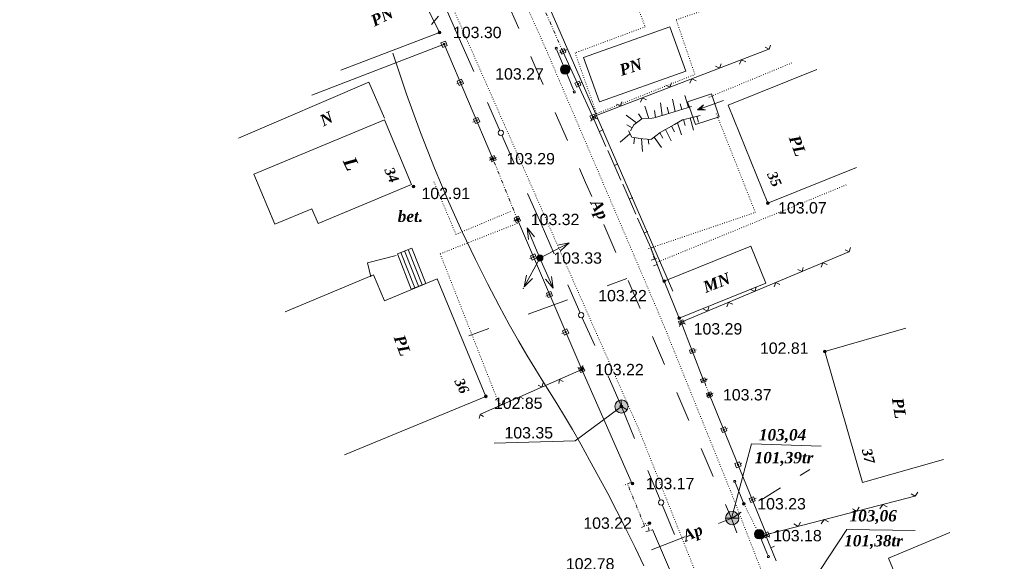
# Model space of a CAD drawing. Header units: millimetres. Extents: x 9396 to 25236, y 15106 to 31102.
# Tile 91 of 256: x 12046 to 12193, y 15734 to 15815. Entities that reach past the tile are written whole.
import ezdxf
from ezdxf.enums import TextEntityAlignment as Align

# ---------------------------------------------------------------- set-up
doc = ezdxf.new("R2010")
doc.units = ezdxf.units.MM
for name, pattern in [('DIVIDE', [1.25, 0.5, -0.25, 0, -0.25, 0, -0.25]), ('DOT', [0.25, 0, -0.25]), ('HIDDEN', [0.375, 0.25, -0.125])]:
    doc.linetypes.add(name, pattern=pattern)
for name, color, linetype, lineweight, true_color in [('1001010', 7, 'Continuous', 9, 0x000000), ('10010110', 7, 'Continuous', 20, 0xa25100), ('10010210', 7, 'Continuous', 9, 0x000000), ('1040312', 7, 'Continuous', 9, 0x000000), ('1060000', 7, 'Continuous', 9, 0x000000), ('1070000', 7, 'DOT', 9, 0x000000), ('2030012', 7, 'Continuous', 9, 0x000000), ('2030023', 7, 'Continuous', 9, 0x000000), ('21100200', 7, 'HIDDEN', 0, 0x800080), ('3000105', 7, 'DIVIDE', 9, 0x000000), ('3000113', 7, 'Continuous', 9, 0x000000), ('3000130', 7, 'Continuous', 9, 0x000000), ('3000220', 7, 'Continuous', 9, 0x000000), ('3000260', 7, 'Continuous', 9, 0x000000), ('5010210', 7, 'Continuous', 20, 0x008000), ('5010420', 7, 'Continuous', 9, 0x000000), ('6011210', 1, 'Continuous', 9, 0xff0000), ('8010110', 7, 'Continuous', 20, 0x0080ff), ('9010110', 7, 'Continuous', 9, 0x000000), ('9010120', 7, 'Continuous', 20, 0x000000), ('9010200', 7, 'Continuous', 9, 0x000000)]:
    doc.layers.add(name, color=color, linetype=linetype, lineweight=lineweight, true_color=true_color)
doc.styles.add('10', font='timesbi.ttf', dxfattribs={"height": 0.001481})
doc.styles.add('12', font='timesbi.ttf', dxfattribs={"height": 0.001693})
doc.styles.add('13', font='timesbi.ttf', dxfattribs={"height": 0.001693})
doc.styles.add('2', font='timesbi.ttf', dxfattribs={"height": 0.001693})
doc.styles.add('3', font='timesbi.ttf', dxfattribs={"height": 0.001693})
doc.styles.add('9', font='timesbi.ttf', dxfattribs={"height": 0.001693})
doc.styles.add('F2', font='arial.ttf', dxfattribs={"height": 0.001693})

# ---------------------------------------------------------------- blocks, each defined once
blk = doc.blocks.new('SYMBOL21100200')
at = {"true_color": 0x800080}
h = blk.add_hatch(color=216, dxfattribs=at)
edge = h.paths.add_edge_path()
edge.add_arc((0, 0), 0.1, 0, 360)
at = {"color": 216, "linetype": 'Continuous', "lineweight": 0, "true_color": 0x800080}
blk.add_circle((0, 0), 0.1, dxfattribs=at)
blk = doc.blocks.new('SYMBOL9010200')
at = {"true_color": 0xffffff}
h = blk.add_hatch(color=7, dxfattribs=at)
edge = h.paths.add_edge_path()
edge.add_arc((0.01, 0), 0.495, 0, 360)
at = {"color": 18, "linetype": 'Continuous', "lineweight": 0, "true_color": 0x000000, "flags": 128}
for points in [[(0.0025, 0.0025), (-0.3845, -0.3005)], [(0.0025, 0.007), (-0.007, 0.495)], [(0.005, 0), (0.44, -0.238)]]:
    blk.add_lwpolyline(points, dxfattribs=at)
at = {"color": 18, "linetype": 'Continuous', "lineweight": 0, "true_color": 0x000000}
blk.add_circle((0.01, 0), 0.495, dxfattribs=at)
blk = doc.blocks.new('SYMBOL2030012')
at = {"true_color": 0xffffff}
h = blk.add_hatch(color=7, dxfattribs=at)
edge = h.paths.add_edge_path()
edge.add_arc((0, 0), 0.225, 0, 360)
at = {"true_color": 0x000000}
h = blk.add_hatch(color=18, dxfattribs=at)
edge = h.paths.add_edge_path()
edge.add_arc((0, 0), 0.05, 0, 360)
at = {"color": 18, "linetype": 'Continuous', "lineweight": 0, "true_color": 0x000000}
for radius in [0.225, 0.05]:
    blk.add_circle((0, 0), radius, dxfattribs=at)
blk = doc.blocks.new('SYMBOL5010420')
at = {"true_color": 0xffffff}
h = blk.add_hatch(color=7, dxfattribs=at)
edge = h.paths.add_edge_path()
edge.add_arc((0, 0), 0.5, 0, 360)
at = {"color": 18, "linetype": 'Continuous', "lineweight": 9, "true_color": 0x000000, "flags": 128}
blk.add_lwpolyline([(-0.5, 0), (0.5, 0)], dxfattribs=at)
at = {"color": 18, "linetype": 'Continuous', "lineweight": 9, "true_color": 0x000000}
blk.add_circle((0, 0), 0.5, dxfattribs=at)
blk = doc.blocks.new('SYMBOL2030023')
at = {"true_color": 0xffffff}
h = blk.add_hatch(color=7, dxfattribs=at)
edge = h.paths.add_edge_path()
edge.add_arc((0, 0), 0.35, 0, 360)
at = {"color": 18, "linetype": 'Continuous', "lineweight": 0, "true_color": 0x000000}
blk.add_circle((0, 0), 0.35, dxfattribs=at)

msp = doc.modelspace()

# ---------------------------------------------------------------- linework, layer by layer
at = {"layer": '1001010', "color": 253}
for p, q in [((12094.14, 15807.06, 199.3), (12108.85, 15812.7, 199.3)), ((12100.64, 15799.69, 174.2), (12081.21, 15791.59, 174.2)), ((12170.92, 15792.57, 129.76), (12157.72, 15787.25, 129.76)), ((12094.72, 15749.74, 206.22), (12115.75, 15758.48, 206.22)), ((12183.89, 15749.08, 172.26), (12171.82, 15745.63, 172.26))]:
    msp.add_line(p, q, dxfattribs=at)
for points in [[(12108.85, 15812.7, 199.3), (12104.54, 15821.44, 199.3), (12092.69, 15816.92, 199.3)], [(12143.14, 15813.56, 123.62), (12130.3, 15808.95, 123.62), (12132.66, 15802.34, 123.62)], [(12132.66, 15802.34, 123.62), (12145.51, 15806.95, 123.62), (12143.14, 15813.56, 123.62)], [(12157.72, 15787.25, 129.76), (12151.83, 15801.85, 129.76), (12165.03, 15807.18, 129.76)], [(12100.64, 15799.93, 174.2), (12098.34, 15805.3, 174.2), (12078.91, 15796.95, 154.58)], [(12081.21, 15791.59, 174.2), (12084.33, 15784.11, 174.2), (12089.86, 15786.42, 174.2), (12090.78, 15784.22, 174.2), (12104.68, 15790.02, 174.2), (12100.64, 15799.69, 174.2)], [(12144.55, 15770.14, 202.67), (12142.32, 15775.66, 202.67), (12155.19, 15780.86, 202.67)], [(12155.19, 15780.86, 202.67), (12157.42, 15775.33, 202.67), (12144.55, 15770.14, 202.67)], [(12115.75, 15758.48, 206.22), (12108.48, 15775.98, 206.22), (12100.65, 15772.72, 206.22), (12099.04, 15776.58, 206.22), (12085.85, 15771.09, 206.22)], [(12171.82, 15745.63, 172.26), (12166.22, 15765.16, 172.26), (12178.29, 15768.62, 172.26)], [(12192.94, 15720.45, 187.62), (12183.14, 15716.4, 187.62), (12175.72, 15734.38, 187.62), (12184.81, 15738.19, 187.62)]]:
    msp.add_polyline3d(points, dxfattribs=at)
at = {"layer": '10010110'}
msp.add_polyline3d([(12101.92, 15809.61, 130.79), (12103.94, 15803.52, 151.19), (12106.02, 15797.8, 167.16), (12108.12, 15792.46, 179.27), (12110.2, 15787.52, 188.1), (12112.24, 15782.99, 194.22), (12114.19, 15778.88, 198.21), (12116.03, 15775.2, 200.64), (12117.73, 15771.96, 202.09), (12119.24, 15769.16, 203.04), (12120.61, 15766.73, 203.56), (12121.86, 15764.6, 203.64), (12123.03, 15762.68, 203.25), (12124.13, 15760.9, 202.37), (12125.22, 15759.17, 201), (12126.31, 15757.42, 199.1), (12127.44, 15755.55, 196.66), (12128.64, 15753.52, 193.7), (12129.89, 15751.33, 190.4), (12131.2, 15748.99, 187), (12132.53, 15746.53, 183.7), (12133.89, 15743.98, 180.74), (12135.26, 15741.35, 178.35), (12136.62, 15738.66, 176.73), (12137.97, 15735.95, 176.13), (12139.29, 15733.23, 176.68)], dxfattribs=at)
at = {"layer": '10010210', "color": 253}
for p, q in [((12145.9, 15801.51, 142.88), (12145.35, 15803.33, 142.88)), ((12145.9, 15801.51, 142.88), (12145.35, 15803.33, 142.88)), ((12140.01, 15799.9, 142.88), (12139.41, 15801.7, 142.88)), ((12140.01, 15799.9, 142.88), (12139.41, 15801.7, 142.88)), ((12142, 15800.33, 142.88), (12141.73, 15802.21, 142.88)), ((12142, 15800.33, 142.88), (12141.73, 15802.21, 142.88)), ((12142.97, 15800.63, 142.88), (12142.76, 15801.58, 142.88)), ((12143.95, 15800.92, 142.88), (12143.54, 15802.78, 142.88)), ((12143.95, 15800.92, 142.88), (12143.54, 15802.78, 142.88)), ((12146.38, 15801.66, 142.88), (12144.43, 15801.07, 142.88)), ((12144.92, 15801.22, 142.88), (12144.66, 15802.08, 142.88)), ((12138.17, 15799.23, 142.88), (12136.66, 15800.39, 142.88)), ((12138.17, 15799.23, 142.88), (12136.66, 15800.39, 142.88)), ((12138.99, 15799.83, 142.88), (12138.47, 15800.56, 142.88)), ((12141.02, 15800.04, 142.88), (12140.86, 15801.08, 142.88)), ((12144.43, 15801.07, 142.88), (12142.48, 15800.48, 142.88)), ((12145.68, 15799.84, 142.88), (12147.65, 15800.35, 142.88)), ((12146.17, 15799.97, 142.88), (12146.65, 15798.13, 142.88)), ((12146.17, 15799.97, 142.88), (12146.65, 15798.13, 142.88)), ((12147.16, 15800.23, 142.88), (12147.39, 15799.35, 142.88)), ((12137.51, 15798.48, 142.88), (12136.73, 15798.92, 142.88)), ((12142.07, 15797.99, 142.88), (12143.84, 15799, 142.88)), ((12143.4, 15798.74, 142.88), (12143.82, 15797.88, 142.88)), ((12144.28, 15799.25, 142.88), (12144.87, 15797.44, 142.88)), ((12144.28, 15799.25, 142.88), (12144.87, 15797.44, 142.88)), ((12145.19, 15799.71, 142.88), (12145.41, 15798.84, 142.88)), ((12137.2, 15797.59, 142.88), (12135.76, 15796.35, 142.88)), ((12137.2, 15797.59, 142.88), (12135.76, 15796.35, 142.88)), ((12137.9, 15797.01, 142.88), (12137.76, 15796.12, 142.88)), ((12140.82, 15797.11, 142.88), (12141.9, 15795.55, 142.88)), ((12140.82, 15797.11, 142.88), (12141.9, 15795.55, 142.88)), ((12141.63, 15797.73, 142.88), (12142.08, 15796.95, 142.88)), ((12142.51, 15798.24, 142.88), (12143.35, 15796.53, 142.88)), ((12142.51, 15798.24, 142.88), (12143.35, 15796.53, 142.88)), ((12138.41, 15796.92, 142.88), (12140.44, 15796.74, 142.88)), ((12138.91, 15796.88, 142.88), (12139.07, 15794.98, 142.88)), ((12138.91, 15796.88, 142.88), (12139.07, 15794.98, 142.88)), ((12139.93, 15796.79, 142.88), (12140, 15796.06, 142.88))]:
    msp.add_line(p, q, dxfattribs=at)
for points in [[(12140.52, 15799.95, 142.88), (12138.96, 15799.81, 142.88), (12138.58, 15799.53, 142.88)], [(12142.48, 15800.48, 142.88), (12140.82, 15799.98, 142.88), (12140.52, 15799.95, 142.88)], [(12138.58, 15799.53, 142.88), (12137.78, 15798.95, 142.88), (12137.27, 15798.04, 142.88)], [(12143.84, 15799, 142.88), (12145.01, 15799.67, 142.88), (12145.68, 15799.84, 142.88)], [(12136.97, 15798.04, 142.88), (12137.46, 15797.08, 142.88), (12138.41, 15796.93, 142.88)], [(12140.42, 15796.8, 142.88), (12141.69, 15797.77, 142.88), (12142.07, 15797.99, 142.88)]]:
    msp.add_polyline3d(points, dxfattribs=at)
at = {"layer": '1040312', "color": 253}
for p, q in [((12147.97, 15801.74, 129.76), (12147.46, 15801.24, 129.76)), ((12148.09, 15801.84, 129.76), (12147.62, 15801.3, 129.76)), ((12148.12, 15801.85, 129.76), (12147.72, 15801.33, 129.76)), ((12148.28, 15801.16, 129.76), (12147.46, 15801.24, 129.76)), ((12148.32, 15801.17, 129.76), (12147.59, 15801.29, 129.76))]:
    msp.add_line(p, q, dxfattribs=at)
for points in [[(12147.25, 15801.17, 129.76), (12148.17, 15801.92, 129.76), (12147.83, 15801.43, 129.76), (12147.83, 15801.43, 129.76), (12147.83, 15801.43, 129.76), (12147.78, 15801.36, 129.76), (12147.72, 15801.33, 129.76), (12147.83, 15801.43, 129.76), (12147.72, 15801.33, 129.76), (12147.72, 15801.33, 129.76), (12147.72, 15801.33, 129.76), (12148.43, 15801.16, 129.76)], [(12151.14, 15802.54, 129.76), (12147.26, 15801.18, 129.76), (12147.26, 15801.18, 129.76), (12148.43, 15801.16, 129.76)]]:
    msp.add_polyline3d(points, dxfattribs=at)
at = {"layer": '1060000', "color": 253}
for p, q in [((12103.11, 15779.93, 199.38), (12105.19, 15774.67, 199.38)), ((12103.64, 15780.14, 199.38), (12105.72, 15774.88, 199.38)), ((12104.18, 15780.35, 199.38), (12106.26, 15775.09, 199.38))]:
    msp.add_line(p, q, dxfattribs=at)
for points in [[(12149.34, 15803.57, 142.88), (12145.79, 15802.38, 142.88), (12146.94, 15798.96, 142.88)], [(12146.94, 15798.96, 142.88), (12150.49, 15800.15, 142.88), (12149.34, 15803.57, 142.88)], [(12098.64, 15776.31, 179.37), (12098.12, 15778.35, 179.37), (12102.41, 15779.46, 179.37)], [(12135.94, 15756.97, 119.6), (12129.04, 15751.87, 178.27), (12117, 15751.52, 158.3)], [(12152.32, 15740.29, 171.37), (12155.32, 15751.39, 103.34), (12165.67, 15751.06, 103.34)], [(12158.96, 15722.67, 170.82), (12169.5, 15738.66, 103.34), (12179.68, 15738.5, 103.34)]]:
    msp.add_polyline3d(points, dxfattribs=at)
msp.add_polyline3d([(12106.79, 15775.3, 159.36), (12104.71, 15780.56, 199.38), (12102.57, 15779.72, 199.38), (12104.65, 15774.46, 159.36), (12106.79, 15775.3, 159.36)], close=True, dxfattribs=at)
at = {"layer": '1070000', "color": 253}
for p, q in [((12148.94, 15803.04, 142.88), (12161.27, 15808.15, 142.88)), ((12141.16, 15778.42, 104.36), (12169.4, 15789.98, 142.88)), ((12156.44, 15737.94, 196.28), (12154.16, 15742.47, 196.28))]:
    msp.add_line(p, q, dxfattribs=at)
for points in [[(12038.35, 15846.83, 75.62), (12038.15, 15847.45, 75.62), (12085.83, 15865.51, 108.92), (12089.73, 15865.52, 108.92), (12107.21, 15824.58, 108.92), (12138.52, 15753.58, 108.92)], [(12142.11, 15769.38, 47.7), (12124.58, 15810.48, 47.7), (12115.44, 15830.88, 47.7)], [(12123.77, 15817.61, 101.91), (12136.16, 15822.31, 101.91), (12139.48, 15813.54, 101.91), (12129.04, 15809.65, 101.91), (12132.24, 15800.6, 101.91), (12146.87, 15806.44, 101.91), (12144.09, 15814.59, 101.91), (12160.24, 15820.11, 101.91)], [(12140.31, 15780.6, 142.88), (12155.87, 15785.88, 142.88), (12149.97, 15800.83, 142.88)], [(12119.41, 15786.02, 199.38), (12111.3, 15782.61, 199.38), (12107.93, 15790.63, 199.38)], [(12117.8, 15757.13, 199.78), (12108.95, 15779.72, 199.78), (12120.66, 15784.34, 198.97)], [(12166.81, 15706.6, 47.7), (12152.17, 15744.4, 47.7), (12141.95, 15769.78, 47.7)], [(12138.54, 15753.51, 47.7), (12153.27, 15716.39, 47.7), (12177.28, 15660.88, 47.7), (12182.65, 15646.49, 47.7), (12183.24, 15644.28, 47.7), (12182.82, 15640.61, 47.7)]]:
    msp.add_polyline3d(points, dxfattribs=at)
at = {"layer": '3000105', "color": 253}
for p, q in [((12127.23, 15809.88, 142.09), (12122.85, 15819.68, 142.46)), ((12126.78, 15809.68, 142.28), (12127.78, 15810.13, 142.28)), ((12117.27, 15794.08, 194.83), (12116.24, 15793.67, 194.83)), ((12120.44, 15784.84, 194.83), (12116.8, 15793.89, 194.83)), ((12119.98, 15784.65, 194.83), (12121, 15785.06, 194.83)), ((12140.79, 15780.75, 183.46), (12139.74, 15780.42, 183.46)), ((12140.84, 15778.9, 194.67), (12140.31, 15780.6, 172.26)), ((12140.36, 15778.75, 183.46), (12141.41, 15779.08, 183.46)), ((12148.69, 15761, 201.69), (12147.67, 15760.6, 201.69)), ((12149.05, 15758.71, 201.69), (12148.23, 15760.82, 201.69)), ((12148.58, 15758.53, 201.69), (12149.61, 15758.93, 201.69)), ((12137.29, 15745.64, 125.28), (12136.27, 15745.22, 125.28)), ((12139.39, 15739.15, 125.28), (12136.83, 15745.45, 125.28)), ((12138.92, 15738.96, 125.28), (12139.94, 15739.37, 125.28)), ((12140.3, 15739.68, 125.28), (12139.23, 15739.44, 125.28)), ((12139.58, 15738.35, 125.28), (12140.65, 15738.6, 125.28)), ((12140.07, 15738.46, 125.28), (12139.81, 15739.57, 125.28))]:
    msp.add_line(p, q, dxfattribs=at)
at = {"layer": '3000113', "color": 253}
for p, q in [((12089.85, 15803.36, 199.3), (12109.54, 15810.95, 199.3)), ((12137.51, 15745.45, 144.58), (12130.02, 15762.47, 125.28)), ((12150.8, 15714.89, 171.34), (12140.58, 15738.63, 79.21))]:
    msp.add_line(p, q, dxfattribs=at)
at = {"layer": '3000130', "color": 253}
for p, q in [((12108.99, 15810.71, 199.3), (12109.22, 15810.81, 199.3)), ((12116.8, 15793.89, 203.77), (12109.54, 15810.95, 194.83)), ((12127.23, 15809.88, 142.09), (12131.67, 15800.13, 142.88)), ((12127.78, 15810.14, 142.49), (12127.55, 15810.03, 142.49)), ((12111.41, 15805.03, 199.3), (12111.64, 15805.13, 199.3)), ((12130, 15805.24, 142.49), (12129.78, 15805.14, 142.49)), ((12132.24, 15800.32, 142.49), (12132.01, 15800.22, 142.49)), ((12113.83, 15799.35, 199.3), (12114.06, 15799.44, 199.3)), ((12116.25, 15793.66, 199.3), (12116.48, 15793.76, 199.3)), ((12119.89, 15784.61, 194.83), (12120.12, 15784.7, 194.83)), ((12130.02, 15762.47, 190.49), (12120.44, 15784.84, 199.16)), ((12122.29, 15779.01, 194.83), (12122.52, 15779.11, 194.83)), ((12124.68, 15773.42, 194.83), (12124.91, 15773.52, 194.83)), ((12144.84, 15769.52, 196.64), (12148.08, 15761, 196.64)), ((12145.4, 15769.73, 196.64), (12145.16, 15769.65, 196.64)), ((12127.08, 15767.83, 194.83), (12127.31, 15767.93, 194.83)), ((12147.04, 15765.42, 196.64), (12146.8, 15765.34, 196.64)), ((12129.47, 15762.23, 194.83), (12129.7, 15762.33, 194.83)), ((12148.69, 15761.07, 196.64), (12148.46, 15760.98, 196.64)), ((12149.6, 15758.94, 199.16), (12149.37, 15758.85, 199.16)), ((12149.05, 15758.71, 201.69), (12157.53, 15737.87, 196.64)), ((12151.73, 15753.73, 199.16), (12151.49, 15753.63, 199.16)), ((12153.85, 15748.51, 199.16), (12153.62, 15748.42, 199.16)), ((12155.97, 15743.3, 199.16), (12155.74, 15743.21, 199.16)), ((12158.1, 15738.06, 199.16), (12157.87, 15737.97, 199.16))]:
    msp.add_line(p, q, dxfattribs=at)
for points in [[(12110, 15810.75, 199.3), (12109.72, 15811.42, 199.3), (12109.07, 15811.14, 199.3), (12109.36, 15810.48, 199.3), (12110, 15810.75, 199.3)], [(12109.54, 15810.85, 199.3), (12109.59, 15810.86, 199.3), (12109.63, 15810.9, 199.3), (12109.64, 15810.95, 199.3), (12109.63, 15811, 199.3), (12109.59, 15811.04, 199.3), (12109.54, 15811.05, 199.3), (12109.49, 15811.04, 199.3), (12109.45, 15811, 199.3), (12109.44, 15810.95, 199.3), (12109.45, 15810.9, 199.3), (12109.49, 15810.86, 199.3), (12109.54, 15810.85, 199.3)], [(12126.78, 15810.03, 142.49), (12127.04, 15809.46, 142.49), (12127.68, 15809.75, 142.49), (12127.42, 15810.32, 142.49), (12126.78, 15810.03, 142.49)], [(12127.23, 15809.79, 142.49), (12127.28, 15809.81, 142.49), (12127.31, 15809.84, 142.49), (12127.33, 15809.89, 142.49), (12127.31, 15809.94, 142.49), (12127.28, 15809.97, 142.49), (12127.23, 15809.98, 142.49), (12127.18, 15809.97, 142.49), (12127.15, 15809.94, 142.49), (12127.14, 15809.89, 142.49), (12127.15, 15809.84, 142.49), (12127.18, 15809.81, 142.49), (12127.23, 15809.79, 142.49)], [(12112.42, 15805.07, 199.3), (12112.14, 15805.73, 199.3), (12111.5, 15805.46, 199.3), (12111.78, 15804.8, 199.3), (12112.42, 15805.07, 199.3)], [(12111.96, 15805.16, 199.3), (12112.01, 15805.18, 199.3), (12112.05, 15805.21, 199.3), (12112.06, 15805.26, 199.3), (12112.05, 15805.31, 199.3), (12112.01, 15805.35, 199.3), (12111.96, 15805.37, 199.3), (12111.91, 15805.35, 199.3), (12111.87, 15805.31, 199.3), (12111.86, 15805.26, 199.3), (12111.87, 15805.21, 199.3), (12111.91, 15805.18, 199.3), (12111.96, 15805.16, 199.3)], [(12129.01, 15805.13, 142.49), (12129.27, 15804.56, 142.49), (12129.91, 15804.85, 142.49), (12129.65, 15805.42, 142.49), (12129.01, 15805.13, 142.49)], [(12129.46, 15804.9, 142.49), (12129.51, 15804.91, 142.49), (12129.54, 15804.94, 142.49), (12129.55, 15804.99, 142.49), (12129.54, 15805.04, 142.49), (12129.51, 15805.07, 142.49), (12129.46, 15805.09, 142.49), (12129.41, 15805.07, 142.49), (12129.38, 15805.04, 142.49), (12129.36, 15804.99, 142.49), (12129.38, 15804.94, 142.49), (12129.41, 15804.91, 142.49), (12129.46, 15804.9, 142.49)], [(12114.84, 15799.39, 199.3), (12114.56, 15800.05, 199.3), (12113.92, 15799.77, 199.3), (12114.2, 15799.11, 199.3), (12114.84, 15799.39, 199.3)], [(12131.25, 15800.22, 142.49), (12131.51, 15799.64, 142.49), (12132.14, 15799.93, 142.49), (12131.88, 15800.51, 142.49), (12131.25, 15800.22, 142.49)], [(12131.69, 15799.98, 142.49), (12131.74, 15799.99, 142.49), (12131.78, 15800.03, 142.49), (12131.79, 15800.08, 142.49), (12131.78, 15800.12, 142.49), (12131.74, 15800.16, 142.49), (12131.69, 15800.17, 142.49), (12131.65, 15800.16, 142.49), (12131.61, 15800.12, 142.49), (12131.6, 15800.08, 142.49), (12131.61, 15800.03, 142.49), (12131.65, 15799.99, 142.49), (12131.69, 15799.98, 142.49)], [(12114.38, 15799.48, 199.3), (12114.43, 15799.49, 199.3), (12114.47, 15799.53, 199.3), (12114.48, 15799.58, 199.3), (12114.47, 15799.63, 199.3), (12114.43, 15799.67, 199.3), (12114.38, 15799.68, 199.3), (12114.33, 15799.67, 199.3), (12114.29, 15799.63, 199.3), (12114.28, 15799.58, 199.3), (12114.29, 15799.53, 199.3), (12114.33, 15799.49, 199.3), (12114.38, 15799.48, 199.3)], [(12117.26, 15793.7, 199.3), (12116.98, 15794.37, 199.3), (12116.34, 15794.09, 199.3), (12116.62, 15793.43, 199.3), (12117.26, 15793.7, 199.3)], [(12116.8, 15793.8, 199.3), (12116.85, 15793.81, 199.3), (12116.89, 15793.85, 199.3), (12116.9, 15793.9, 199.3), (12116.89, 15793.95, 199.3), (12116.85, 15793.98, 199.3), (12116.8, 15794, 199.3), (12116.75, 15793.98, 199.3), (12116.71, 15793.95, 199.3), (12116.7, 15793.9, 199.3), (12116.71, 15793.85, 199.3), (12116.75, 15793.81, 199.3), (12116.8, 15793.8, 199.3)], [(12120.91, 15784.65, 194.83), (12120.63, 15785.31, 194.83), (12119.98, 15785.03, 194.83), (12120.26, 15784.38, 194.83), (12120.91, 15784.65, 194.83)], [(12120.44, 15784.74, 194.83), (12120.5, 15784.75, 194.83), (12120.53, 15784.79, 194.83), (12120.55, 15784.84, 194.83), (12120.53, 15784.89, 194.83), (12120.5, 15784.93, 194.83), (12120.44, 15784.94, 194.83), (12120.39, 15784.93, 194.83), (12120.36, 15784.89, 194.83), (12120.34, 15784.84, 194.83), (12120.36, 15784.79, 194.83), (12120.39, 15784.75, 194.83), (12120.44, 15784.74, 194.83)], [(12123.3, 15779.06, 194.83), (12123.02, 15779.71, 194.83), (12122.38, 15779.44, 194.83), (12122.66, 15778.78, 194.83), (12123.3, 15779.06, 194.83)], [(12122.84, 15779.15, 194.83), (12122.89, 15779.16, 194.83), (12122.93, 15779.2, 194.83), (12122.94, 15779.25, 194.83), (12122.93, 15779.3, 194.83), (12122.89, 15779.34, 194.83), (12122.84, 15779.35, 194.83), (12122.79, 15779.34, 194.83), (12122.75, 15779.3, 194.83), (12122.74, 15779.25, 194.83), (12122.75, 15779.2, 194.83), (12122.79, 15779.16, 194.83), (12122.84, 15779.15, 194.83)], [(12125.69, 15773.47, 194.83), (12125.42, 15774.12, 194.83), (12124.77, 15773.84, 194.83), (12125.05, 15773.19, 194.83), (12125.69, 15773.47, 194.83)], [(12125.23, 15773.56, 194.83), (12125.28, 15773.57, 194.83), (12125.32, 15773.61, 194.83), (12125.33, 15773.66, 194.83), (12125.32, 15773.71, 194.83), (12125.28, 15773.74, 194.83), (12125.23, 15773.76, 194.83), (12125.18, 15773.74, 194.83), (12125.15, 15773.71, 194.83), (12125.13, 15773.66, 194.83), (12125.15, 15773.61, 194.83), (12125.18, 15773.57, 194.83), (12125.23, 15773.56, 194.83)], [(12144.41, 15769.65, 196.64), (12144.61, 15769.15, 196.64), (12145.26, 15769.39, 196.64), (12145.07, 15769.9, 196.64), (12144.41, 15769.65, 196.64)], [(12144.84, 15769.43, 196.64), (12144.88, 15769.44, 196.64), (12144.91, 15769.48, 196.64), (12144.93, 15769.52, 196.64), (12144.91, 15769.57, 196.64), (12144.88, 15769.6, 196.64), (12144.84, 15769.61, 196.64), (12144.79, 15769.6, 196.64), (12144.76, 15769.57, 196.64), (12144.75, 15769.52, 196.64), (12144.76, 15769.48, 196.64), (12144.79, 15769.44, 196.64), (12144.84, 15769.43, 196.64)], [(12128.09, 15767.88, 194.83), (12127.81, 15768.53, 194.83), (12127.17, 15768.25, 194.83), (12127.45, 15767.6, 194.83), (12128.09, 15767.88, 194.83)], [(12127.63, 15767.96, 194.83), (12127.68, 15767.98, 194.83), (12127.71, 15768.01, 194.83), (12127.73, 15768.06, 194.83), (12127.71, 15768.11, 194.83), (12127.68, 15768.15, 194.83), (12127.63, 15768.16, 194.83), (12127.58, 15768.15, 194.83), (12127.54, 15768.11, 194.83), (12127.53, 15768.06, 194.83), (12127.54, 15768.01, 194.83), (12127.58, 15767.98, 194.83), (12127.63, 15767.96, 194.83)], [(12146.05, 15765.34, 196.64), (12146.24, 15764.84, 196.64), (12146.9, 15765.08, 196.64), (12146.71, 15765.59, 196.64), (12146.05, 15765.34, 196.64)], [(12146.47, 15765.12, 196.64), (12146.52, 15765.13, 196.64), (12146.55, 15765.17, 196.64), (12146.56, 15765.21, 196.64), (12146.55, 15765.26, 196.64), (12146.52, 15765.29, 196.64), (12146.47, 15765.3, 196.64), (12146.43, 15765.29, 196.64), (12146.4, 15765.26, 196.64), (12146.39, 15765.21, 196.64), (12146.4, 15765.17, 196.64), (12146.43, 15765.13, 196.64), (12146.47, 15765.12, 196.64)], [(12130.48, 15762.28, 194.83), (12130.2, 15762.93, 194.83), (12129.56, 15762.66, 194.83), (12129.84, 15762.01, 194.83), (12130.48, 15762.28, 194.83)], [(12130.02, 15762.37, 194.83), (12130.07, 15762.38, 194.83), (12130.11, 15762.42, 194.83), (12130.12, 15762.47, 194.83), (12130.11, 15762.52, 194.83), (12130.07, 15762.56, 194.83), (12130.02, 15762.57, 194.83), (12129.97, 15762.56, 194.83), (12129.93, 15762.52, 194.83), (12129.92, 15762.47, 194.83), (12129.93, 15762.42, 194.83), (12129.97, 15762.38, 194.83), (12130.02, 15762.37, 194.83)], [(12147.71, 15760.99, 196.64), (12147.9, 15760.48, 196.64), (12148.55, 15760.73, 196.64), (12148.36, 15761.23, 196.64), (12147.71, 15760.99, 196.64)], [(12148.13, 15760.77, 196.64), (12148.17, 15760.78, 196.64), (12148.21, 15760.81, 196.64), (12148.22, 15760.86, 196.64), (12148.21, 15760.9, 196.64), (12148.17, 15760.94, 196.64), (12148.13, 15760.95, 196.64), (12148.08, 15760.94, 196.64), (12148.05, 15760.9, 196.64), (12148.04, 15760.86, 196.64), (12148.05, 15760.81, 196.64), (12148.08, 15760.78, 196.64), (12148.13, 15760.77, 196.64)], [(12148.6, 15758.89, 199.16), (12148.85, 15758.28, 199.16), (12149.5, 15758.54, 199.16), (12149.25, 15759.15, 199.16), (12148.6, 15758.89, 199.16)], [(12149.05, 15758.62, 199.16), (12149.1, 15758.63, 199.16), (12149.13, 15758.67, 199.16), (12149.15, 15758.72, 199.16), (12149.13, 15758.77, 199.16), (12149.1, 15758.8, 199.16), (12149.05, 15758.81, 199.16), (12149, 15758.8, 199.16), (12148.96, 15758.77, 199.16), (12148.95, 15758.72, 199.16), (12148.96, 15758.67, 199.16), (12149, 15758.63, 199.16), (12149.05, 15758.62, 199.16)], [(12150.72, 15753.67, 199.16), (12150.97, 15753.07, 199.16), (12151.62, 15753.33, 199.16), (12151.37, 15753.94, 199.16), (12150.72, 15753.67, 199.16)], [(12151.17, 15753.41, 199.16), (12151.22, 15753.42, 199.16), (12151.25, 15753.45, 199.16), (12151.27, 15753.5, 199.16), (12151.25, 15753.55, 199.16), (12151.22, 15753.59, 199.16), (12151.17, 15753.6, 199.16), (12151.12, 15753.59, 199.16), (12151.09, 15753.55, 199.16), (12151.07, 15753.5, 199.16), (12151.09, 15753.45, 199.16), (12151.12, 15753.42, 199.16), (12151.17, 15753.41, 199.16)], [(12152.84, 15748.46, 199.16), (12153.09, 15747.85, 199.16), (12153.74, 15748.12, 199.16), (12153.49, 15748.72, 199.16), (12152.84, 15748.46, 199.16)], [(12153.29, 15748.19, 199.16), (12153.34, 15748.2, 199.16), (12153.38, 15748.24, 199.16), (12153.39, 15748.29, 199.16), (12153.38, 15748.34, 199.16), (12153.34, 15748.37, 199.16), (12153.29, 15748.39, 199.16), (12153.24, 15748.37, 199.16), (12153.21, 15748.34, 199.16), (12153.2, 15748.29, 199.16), (12153.21, 15748.24, 199.16), (12153.24, 15748.2, 199.16), (12153.29, 15748.19, 199.16)], [(12154.97, 15743.25, 199.16), (12155.21, 15742.64, 199.16), (12155.86, 15742.9, 199.16), (12155.61, 15743.51, 199.16), (12154.97, 15743.25, 199.16)], [(12155.41, 15742.98, 199.16), (12155.46, 15742.99, 199.16), (12155.5, 15743.03, 199.16), (12155.51, 15743.07, 199.16), (12155.5, 15743.12, 199.16), (12155.46, 15743.16, 199.16), (12155.41, 15743.17, 199.16), (12155.37, 15743.16, 199.16), (12155.33, 15743.12, 199.16), (12155.32, 15743.07, 199.16), (12155.33, 15743.03, 199.16), (12155.37, 15742.99, 199.16), (12155.41, 15742.98, 199.16)], [(12157.1, 15738.01, 199.16), (12157.34, 15737.4, 199.16), (12157.99, 15737.67, 199.16), (12157.74, 15738.27, 199.16), (12157.1, 15738.01, 199.16)], [(12157.54, 15737.74, 199.16), (12157.59, 15737.75, 199.16), (12157.63, 15737.79, 199.16), (12157.64, 15737.84, 199.16), (12157.63, 15737.89, 199.16), (12157.59, 15737.92, 199.16), (12157.54, 15737.94, 199.16), (12157.5, 15737.92, 199.16), (12157.46, 15737.89, 199.16), (12157.45, 15737.84, 199.16), (12157.46, 15737.79, 199.16), (12157.5, 15737.75, 199.16), (12157.54, 15737.74, 199.16)]]:
    msp.add_polyline3d(points, close=True, dxfattribs=at)
at = {"layer": '3000220', "color": 253}
for p, q in [((12131.67, 15800.14, 142.88), (12133.63, 15795.71, 142.88)), ((12132.65, 15797.92, 142.88), (12133.2, 15798.17, 142.88)), ((12133.89, 15795.1, 142.88), (12135.86, 15790.67, 142.88)), ((12134.88, 15792.89, 142.88), (12135.42, 15793.13, 142.88)), ((12136.12, 15790.07, 142.88), (12138.08, 15785.64, 142.88)), ((12137.1, 15787.85, 142.88), (12137.65, 15788.1, 142.88)), ((12138.35, 15785.03, 142.88), (12140.31, 15780.6, 142.88)), ((12139.33, 15782.82, 142.88), (12139.88, 15783.06, 142.88)), ((12142.22, 15775.68, 142.88), (12140.31, 15780.6, 142.88)), ((12141.27, 15778.14, 142.88), (12140.71, 15777.92, 142.88)), ((12157.37, 15737.85, 84.11), (12158.96, 15733.99, 84.11)), ((12158.17, 15735.92, 84.11), (12158.72, 15736.15, 84.11))]:
    msp.add_line(p, q, dxfattribs=at)
at = {"layer": '3000260', "color": 253}
for p, q in [((12131.67, 15800.13, 142.88), (12157.86, 15810.19, 142.88)), ((12144.84, 15769.52, 196.64), (12169.8, 15780, 196.64)), ((12130.02, 15762.47, 134.93), (12114.93, 15755.8, 134.93)), ((12157.37, 15737.85, 84.11), (12179.63, 15743.59, 84.11))]:
    msp.add_line(p, q, dxfattribs=at)
for points in [[(12157.31, 15810.52, 142.88), (12157.92, 15810.21, 142.88), (12158.14, 15810.83, 142.88)], [(12149.93, 15807.68, 142.88), (12150.54, 15807.38, 142.88), (12150.76, 15808, 142.88)], [(12153.52, 15807.99, 142.88), (12153.81, 15808.64, 142.88), (12154.44, 15808.34, 142.88)], [(12146.14, 15805.16, 142.88), (12146.43, 15805.81, 142.88), (12147.06, 15805.51, 142.88)], [(12142.55, 15804.85, 142.88), (12143.16, 15804.55, 142.88), (12143.38, 15805.17, 142.88)], [(12138.76, 15802.33, 142.88), (12139.05, 15802.97, 142.88), (12139.68, 15802.68, 142.88)], [(12135.18, 15802.02, 142.88), (12135.78, 15801.72, 142.88), (12136.01, 15802.34, 142.88)], [(12131.38, 15799.49, 142.88), (12131.68, 15800.14, 142.88), (12132.31, 15799.85, 142.88)], [(12169.26, 15780.31, 196.64), (12169.85, 15780.02, 196.64), (12170.05, 15780.65, 196.64)], [(12165.69, 15777.73, 196.64), (12165.94, 15778.38, 196.64), (12166.57, 15778.1, 196.64)], [(12162.22, 15777.36, 196.64), (12162.82, 15777.07, 196.64), (12163.01, 15777.69, 196.64)], [(12158.66, 15774.78, 196.64), (12158.91, 15775.43, 196.64), (12159.53, 15775.15, 196.64)], [(12155.19, 15774.41, 196.64), (12155.79, 15774.12, 196.64), (12155.98, 15774.74, 196.64)], [(12151.62, 15771.83, 196.64), (12151.88, 15772.48, 196.64), (12152.5, 15772.2, 196.64)], [(12148.16, 15771.46, 196.64), (12148.76, 15771.17, 196.64), (12148.95, 15771.79, 196.64)], [(12144.59, 15768.88, 196.64), (12144.85, 15769.52, 196.64), (12145.47, 15769.24, 196.64)], [(12130.19, 15763.09, 134.93), (12130.01, 15762.47, 134.93), (12129.45, 15762.76, 134.93)], [(12124.27, 15760.48, 134.93), (12124.09, 15759.85, 134.93), (12123.53, 15760.15, 134.93)], [(12127.26, 15760.71, 134.93), (12126.72, 15761.01, 134.93), (12126.6, 15760.41, 134.93)], [(12118.35, 15757.86, 134.93), (12118.17, 15757.23, 134.93), (12117.61, 15757.53, 134.93)], [(12121.34, 15758.09, 134.93), (12120.8, 15758.4, 134.93), (12120.68, 15757.79, 134.93)], [(12115.42, 15755.47, 134.93), (12114.88, 15755.78, 134.93), (12114.75, 15755.18, 134.93)], [(12179.06, 15743.97, 84.11), (12179.69, 15743.61, 84.11), (12180.05, 15744.22, 84.11)], [(12170.34, 15741.71, 84.11), (12170.96, 15741.36, 84.11), (12171.32, 15741.97, 84.11)], [(12174.4, 15741.73, 84.11), (12174.84, 15742.36, 84.11), (12175.5, 15742.01, 84.11)], [(12165.68, 15739.48, 84.11), (12166.11, 15740.11, 84.11), (12166.77, 15739.76, 84.11)], [(12161.61, 15739.46, 84.11), (12162.24, 15739.11, 84.11), (12162.59, 15739.72, 84.11)], [(12156.95, 15737.23, 84.11), (12157.38, 15737.86, 84.11), (12158.04, 15737.51, 84.11)]]:
    msp.add_polyline3d(points, dxfattribs=at)
at = {"layer": '5010210'}
for p, q in [((12120.65, 15813.3, 104.67), (12118.84, 15817.47, 104.67)), ((12107.64, 15813.88, 39.49), (12108.71, 15815.11, 39.49)), ((12122.46, 15809.13, 104.67), (12123.36, 15807.04, 104.67)), ((12123.36, 15807.04, 104.67), (12124.27, 15804.96, 104.67)), ((12127.89, 15796.61, 104.67), (12126.08, 15800.79, 104.67)), ((12129.7, 15792.44, 104.67), (12130.6, 15790.36, 104.67)), ((12130.6, 15790.36, 104.67), (12131.51, 15788.27, 104.67)), ((12135.12, 15779.93, 104.67), (12133.32, 15784.1, 104.67)), ((12133.8, 15774.97, 186.83), (12136.73, 15776.04, 186.83)), ((12136.93, 15775.76, 104.67), (12137.84, 15773.67, 104.67)), ((12137.84, 15773.67, 104.67), (12138.74, 15771.58, 104.67)), ((12127.92, 15772.84, 186.83), (12122.04, 15770.72, 186.83)), ((12113.23, 15767.52, 186.83), (12116.17, 15768.59, 186.83)), ((12142.36, 15763.24, 104.67), (12140.55, 15767.41, 104.67)), ((12144.17, 15759.07, 104.67), (12145.08, 15756.98, 104.67)), ((12145.08, 15756.98, 104.67), (12145.98, 15754.9, 104.67)), ((12149.6, 15746.55, 104.67), (12147.79, 15750.72, 104.67)), ((12163.99, 15747.59, 144.74), (12162.53, 15746.68, 144.74)), ((12156.69, 15743.03, 144.74), (12159.61, 15744.86, 144.74)), ((12151.41, 15742.38, 104.67), (12152.32, 15740.29, 104.67)), ((12150.38, 15739.53, 183.86), (12152.87, 15740.51, 183.86)), ((12153.78, 15741.21, 144.74), (12152.32, 15740.29, 144.74)), ((12152.32, 15740.29, 152.28), (12153.13, 15738.13, 152.28)), ((12145.39, 15737.57, 183.86), (12140.41, 15735.61, 183.86))]:
    msp.add_line(p, q, dxfattribs=at)
at = {"layer": '6011210'}
for p, q in [((12123.8, 15779.09, 204.57), (12121.89, 15783.6, 204.57)), ((12123.8, 15779.09, 204.26), (12128.13, 15781.37, 204.26)), ((12123.8, 15779.09, 205.18), (12121.44, 15774.8, 205.18)), ((12123.8, 15779.09, 206.4), (12125.75, 15774.59, 206.4))]:
    msp.add_line(p, q, dxfattribs=at)
for points in [[(12122.09, 15781.84, 204.57), (12121.89, 15783.6, 204.57), (12121.89, 15783.6, 204.57), (12123.01, 15782.23, 204.57)], [(12126.4, 15781.02, 204.26), (12128.13, 15781.37, 204.26), (12128.13, 15781.37, 204.26), (12126.86, 15780.14, 204.26)], [(12122.69, 15776.04, 205.18), (12121.44, 15774.8, 205.18), (12121.44, 15774.8, 205.18), (12121.82, 15776.53, 205.18)], [(12125.53, 15776.35, 206.4), (12125.75, 15774.59, 206.4), (12125.75, 15774.59, 206.4), (12124.61, 15775.96, 206.4)]]:
    msp.add_polyline3d(points, dxfattribs=at)
msp.add_point((12121.32, 15774.59, 205.18), dxfattribs=at)
at = {"layer": '8010110'}
msp.add_line((12103.38, 15866.84, 94.64), (12143.59, 15774.15, 94.64), dxfattribs=at)
at = {"layer": '9010110', "color": 253}
for p, q in [((12127.61, 15807.02, 164.03), (12126.34, 15810.07, 164.03)), ((12127.54, 15807.18, 196.28), (12128.8, 15804.13, 196.28)), ((12154.16, 15742.47, 196.28), (12152.91, 15745.52, 196.28)), ((12156.44, 15737.94, 201.97), (12157.7, 15734.89, 201.97))]:
    msp.add_line(p, q, dxfattribs=at)
for points in [[(12126.38, 15810.34, 164.03), (12126.35, 15810.42, 164.03), (12126.3, 15810.47, 164.03), (12126.23, 15810.49, 164.03), (12126.15, 15810.47, 164.03), (12126.1, 15810.42, 164.03), (12126.08, 15810.34, 164.03), (12126.1, 15810.27, 164.03), (12126.15, 15810.21, 164.03), (12126.23, 15810.19, 164.03), (12126.3, 15810.21, 164.03), (12126.35, 15810.27, 164.03), (12126.38, 15810.34, 164.03)], [(12129.06, 15803.85, 196.28), (12129.04, 15803.92, 196.28), (12128.99, 15803.98, 196.28), (12128.91, 15804, 196.28), (12128.84, 15803.98, 196.28), (12128.78, 15803.92, 196.28), (12128.76, 15803.85, 196.28), (12128.78, 15803.77, 196.28), (12128.84, 15803.72, 196.28), (12128.91, 15803.7, 196.28), (12128.99, 15803.72, 196.28), (12129.04, 15803.77, 196.28), (12129.06, 15803.85, 196.28)], [(12152.95, 15745.8, 196.28), (12152.92, 15745.87, 196.28), (12152.87, 15745.93, 196.28), (12152.8, 15745.95, 196.28), (12152.72, 15745.93, 196.28), (12152.67, 15745.87, 196.28), (12152.65, 15745.8, 196.28), (12152.67, 15745.72, 196.28), (12152.72, 15745.67, 196.28), (12152.8, 15745.65, 196.28), (12152.87, 15745.67, 196.28), (12152.92, 15745.72, 196.28), (12152.95, 15745.8, 196.28)], [(12157.96, 15734.61, 201.97), (12157.94, 15734.68, 201.97), (12157.89, 15734.74, 201.97), (12157.81, 15734.76, 201.97), (12157.74, 15734.74, 201.97), (12157.68, 15734.68, 201.97), (12157.66, 15734.61, 201.97), (12157.68, 15734.53, 201.97), (12157.74, 15734.48, 201.97), (12157.81, 15734.46, 201.97), (12157.89, 15734.48, 201.97), (12157.94, 15734.53, 201.97), (12157.96, 15734.61, 201.97)]]:
    msp.add_polyline3d(points, close=True, dxfattribs=at)
at = {"layer": '9010120', "color": 253}
for p, q in [((12109.99, 15815.86, 99.41), (12111.99, 15811.33, 99.41)), ((12111.99, 15811.33, 99.41), (12113.94, 15806.89, 99.41)), ((12117.77, 15798.2, 99.41), (12115.98, 15802.27, 99.41)), ((12119.97, 15793.22, 99.41), (12118.13, 15797.38, 99.41)), ((12121.97, 15788.69, 99.41), (12123.96, 15784.16, 99.41)), ((12123.96, 15784.16, 99.41), (12125.92, 15779.72, 99.41)), ((12129.75, 15771.02, 99.41), (12127.96, 15775.1, 99.41)), ((12131.95, 15766.04, 99.41), (12130.11, 15770.2, 99.41)), ((12133.95, 15761.51, 99.41), (12135.94, 15756.98, 99.41)), ((12137.9, 15752.21, 79.21), (12135.92, 15756.98, 79.21)), ((12139.88, 15747.44, 79.21), (12141.7, 15743.06, 79.21)), ((12142.06, 15742.2, 79.21), (12143.84, 15737.91, 79.21))]:
    msp.add_line(p, q, dxfattribs=at)
for points in [[(12117.97, 15797.35, 99.41), (12118.17, 15797.4, 99.41), (12118.32, 15797.55, 99.41), (12118.37, 15797.74, 99.41), (12118.32, 15797.94, 99.41), (12118.17, 15798.09, 99.41), (12117.97, 15798.14, 99.41), (12117.78, 15798.09, 99.41), (12117.63, 15797.94, 99.41), (12117.58, 15797.74, 99.41), (12117.63, 15797.55, 99.41), (12117.78, 15797.4, 99.41), (12117.97, 15797.35, 99.41)], [(12129.95, 15770.17, 99.41), (12130.15, 15770.22, 99.41), (12130.3, 15770.37, 99.41), (12130.35, 15770.57, 99.41), (12130.3, 15770.77, 99.41), (12130.15, 15770.91, 99.41), (12129.95, 15770.96, 99.41), (12129.75, 15770.91, 99.41), (12129.61, 15770.77, 99.41), (12129.55, 15770.57, 99.41), (12129.61, 15770.37, 99.41), (12129.75, 15770.22, 99.41), (12129.95, 15770.17, 99.41)], [(12141.86, 15742.27, 79.21), (12142.06, 15742.32, 79.21), (12142.21, 15742.47, 79.21), (12142.27, 15742.67, 79.21), (12142.21, 15742.88, 79.21), (12142.06, 15743.03, 79.21), (12141.86, 15743.08, 79.21), (12141.66, 15743.03, 79.21), (12141.51, 15742.88, 79.21), (12141.45, 15742.67, 79.21), (12141.51, 15742.47, 79.21), (12141.66, 15742.32, 79.21), (12141.86, 15742.27, 79.21)]]:
    msp.add_polyline3d(points, close=True, dxfattribs=at)

# ---------------------------------------------------------------- block references
at = {"layer": '2030012', "color": 253, "xscale": 2, "yscale": 2, "zscale": 2}
msp.add_blockref('SYMBOL2030012', (12123.8, 15779.09, 199.16), dxfattribs=at)
at = {"layer": '2030023', "color": 253, "xscale": 2, "yscale": 2, "zscale": 2}
for p in [(12127.54, 15807.18, 88.83), (12156.44, 15737.94, 84.11)]:
    msp.add_blockref('SYMBOL2030023', p, dxfattribs=at)
at = {"layer": '21100200', "xscale": 2, "yscale": 2, "zscale": 2}
for p in [(12108.85, 15812.7, 206.6), (12127.54, 15807.18, 206.53), (12116.8, 15793.89, 206.58), (12104.97, 15789.74, 205.82), (12157.72, 15787.25, 206.14), (12120.44, 15784.84, 206.63), (12123.8, 15779.09, 206.66), (12142.32, 15775.66, 206.43), (12144.55, 15770.14, 206.57), (12166.22, 15765.16, 205.62), (12130.02, 15762.47, 206.43), (12149.05, 15758.71, 206.75), (12115.75, 15758.48, 205.7), (12135.92, 15756.97, 206.7), (12137.56, 15745.49, 206.33), (12154.16, 15742.47, 206.46), (12140.12, 15739.57, 206.44), (12156.52, 15737.72, 206.36)]:
    msp.add_blockref('SYMBOL21100200', p, dxfattribs=at)
at = {"layer": '5010420', "color": 253, "xscale": 2, "yscale": 2, "zscale": 2}
msp.add_blockref('SYMBOL5010420', (12152.43, 15740.33, 103.34), dxfattribs=at)
at = {"layer": '9010200', "color": 253, "xscale": 2, "yscale": 2, "zscale": 2}
msp.add_blockref('SYMBOL9010200', (12135.92, 15756.97, 79.21), dxfattribs=at)

# ---------------------------------------------------------------- texts
at = {"layer": '1001010', "color": 253, "style": '9'}
for s, height, rotation, p in [('PN', 1.693, 26.6, (12098.77, 15814.29, 199.3)), ('PN', 1.693, 17.7, (12135.69, 15807.03, 123.62)), ('N', 1.69, 27.6, (12091.19, 15799.41, 164.39)), ('PL', 1.693, 290.3, (12161.62, 15797.29, 129.76)), ('L', 2, 295.7, (12095.31, 15793.96, 174.2)), ('MN', 1.693, 21.6, (12148.19, 15774.66, 202.67)), ('PL', 1.693, 289.8, (12102.8, 15767.53, 206.22)), ('PL', 1.693, 279.2, (12177.03, 15758.27, 172.26))]:
    msp.add_text(s, height=height, rotation=rotation, dxfattribs=at).set_placement(p, align=Align.MIDDLE_LEFT)
at = {"layer": '1001010', "color": 1, "true_color": 0xff0000, "style": '10'}
for s, rotation, p in [('34', 294, (12101.29, 15792.5, 174.2)), ('35', 294.2, (12158.26, 15791.87, 129.76)), ('36', 295.7, (12111.7, 15761.05, 206.22)), ('37', 284.2, (12172.43, 15750.67, 172.26))]:
    msp.add_text(s, height=1.481, rotation=rotation, dxfattribs=at).set_placement(p, align=Align.MIDDLE_LEFT)
at = {"layer": '1070000', "color": 253, "style": '2'}
msp.add_text('bet.', height=1.693, dxfattribs=at).set_placement((12102.63, 15785.32, 199.38), align=Align.MIDDLE_LEFT)
at = {"layer": '21100200', "color": 253, "style": 'F2'}
for s, p in [('103.30', (12110.85, 15812.7, 206.6)), ('103.27', (12117.14, 15806.52, 138.83)), ('103.29', (12118.8, 15793.89, 206.58)), ('102.91', (12106.17, 15788.72, 205.82)), ('103.07', (12159.26, 15786.57, 147.72)), ('103.32', (12122.44, 15784.84, 206.63)), ('103.33', (12125.8, 15779.09, 206.66)), ('103.22', (12132.48, 15773.48, 146.07)), ('103.29', (12146.69, 15768.54, 200.21)), ('102.81', (12156.56, 15765.66, 177.76)), ('103.22', (12132.02, 15762.47, 206.43)), ('103.37', (12151.05, 15758.71, 206.75)), ('102.85', (12116.95, 15757.46, 205.7)), ('103.35', (12118.52, 15753.05, 178)), ('103.17', (12139.56, 15745.49, 206.33)), ('103.23', (12156.16, 15742.47, 206.46)), ('103.22', (12130.26, 15739.59, 146.42)), ('103.18', (12158.52, 15737.72, 206.36)), ('102.78', (12127.66, 15733.52, 205.56))]:
    msp.add_text(s, height=1.693, dxfattribs=at).set_placement(p, align=Align.MIDDLE_LEFT)
at = {"layer": '5010210', "color": 253}
for rotation, style, p in [(296.7, '2', (12132.02, 15787.69, 178.87)), (23.8, '3', (12145.16, 15737.57, 183.86))]:
    msp.add_text('Ap', height=1.693, rotation=rotation, dxfattribs=dict(at, style=style)).set_placement(p, align=Align.MIDDLE_LEFT)
at = {"layer": '5010420', "color": 253}
for s, style, p in [('103,04', '13', (12156.41, 15752.75, 109.8)), ('101,39tr', '12', (12155.77, 15749.35, 117.78)), ('103,06', '13', (12169.9, 15740.69, 128.5)), ('101,38tr', '12', (12169.1, 15736.97, 103.34))]:
    msp.add_text(s, height=1.693, dxfattribs=dict(at, style=style)).set_placement(p, align=Align.MIDDLE_LEFT)

doc.saveas('drawing.dxf')
